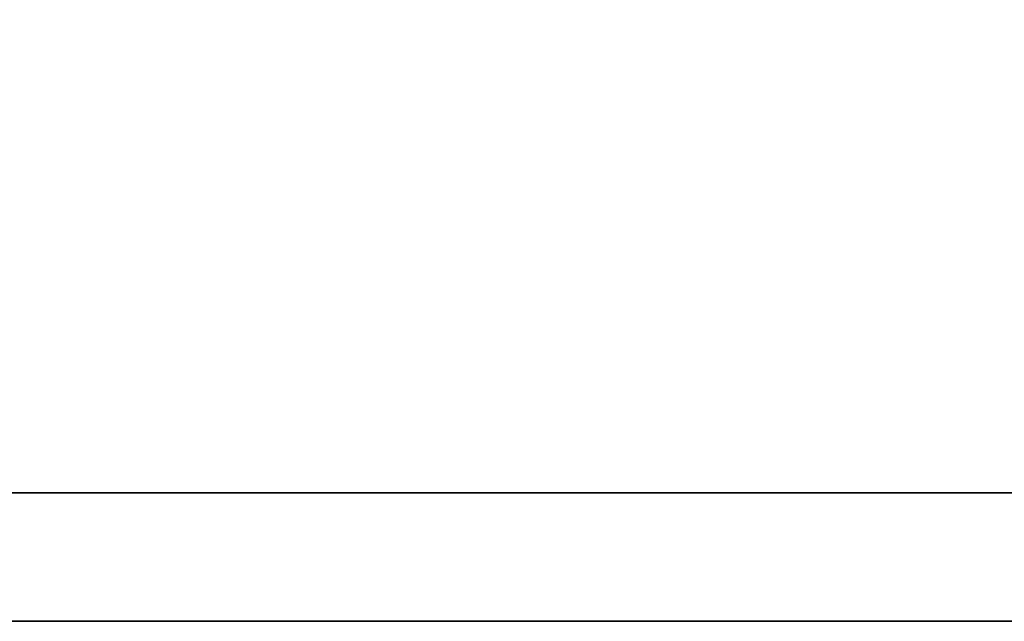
# Model space of a CAD drawing. Header units: millimetres. Extents: x -51 to 319, y -54 to 83.
# Tile 58 of 108: x 178.93 to 179.419, y 1.77 to 2.069. Entities that reach past the tile are written whole.
import ezdxf

# ---------------------------------------------------------------- set-up
doc = ezdxf.new("R2010")
doc.units = ezdxf.units.MM
doc.layers.add('DIM', color=4, linetype='Continuous')
doc.layers.add('layer 1', color=7, linetype='Continuous')

# ---------------------------------------------------------------- blocks, each defined once
blk = doc.blocks.new('TBI MOTION logo(完整正式版)')
at = {"layer": 'layer 1', "color": 22, "lineweight": 35}
blk.add_open_spline([(75.90875, -9.47875), (75.90875, -9.47875), (75.90875, -12.28625), (75.90875, -12.28625), (75.90875, -12.28625), (75.90875, -12.28625), (75.90875, -12.47875), (75.90875, -12.47875), (75.90875, -12.47875), (75.90875, -12.47875), (75.71625, -12.47875), (75.71625, -12.47875), (75.71625, -12.47875), (75.71625, -12.47875), (-88.32875, -12.47875), (-88.32875, -12.47875), (-88.32875, -12.47875), (-88.32875, -12.47875), (-88.32875, -13.29375), (-88.32875, -13.29375), (-88.32875, -13.29375), (-88.32875, -13.29375), (82.89125, -13.29375), (82.89125, -13.29375), (82.89125, -13.29375), (82.89125, -13.29375), (75.90875, -9.47875), (75.90875, -9.47875)], degree=3, knots=[0, 0, 0, 0, 0.1428571, 0.1428571, 0.1428571, 0.1428572, 0.2857143, 0.2857143, 0.2857143, 0.2857143, 0.4285714, 0.4285714, 0.4285714, 0.4285714, 0.5714286, 0.5714286, 0.5714286, 0.5714286, 0.7142857, 0.7142857, 0.7142857, 0.7142857, 0.8571429, 0.8571429, 0.8571429, 0.8571429, 1, 1, 1, 1], dxfattribs=at)

msp = doc.modelspace()

# ---------------------------------------------------------------- block references
at = {"layer": 'DIM', "color": 7, "xscale": 0.0784079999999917, "yscale": 0.0784079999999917, "zscale": 0.0784079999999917}
msp.add_blockref('TBI MOTION logo(完整正式版)', (184.38748, 2.81261), dxfattribs=at)

doc.saveas('drawing.dxf')
